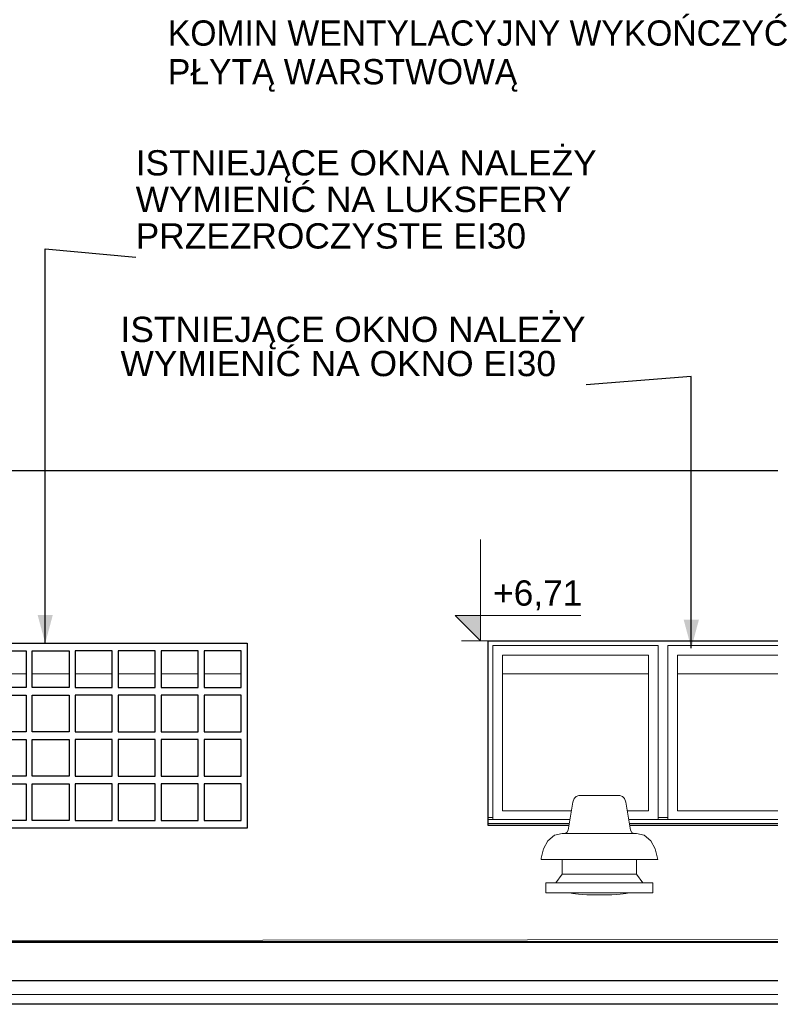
# Model space of a CAD drawing. Header units: centimetres. Extents: x -1412 to 8451, y -353 to 1224.
# Tile 16 of 24: x 2760 to 3146, y 557 to 1063. Entities that reach past the tile are written whole.
import ezdxf

# ---------------------------------------------------------------- set-up
doc = ezdxf.new("R2010")
doc.units = ezdxf.units.CM
doc.header["$MEASUREMENT"] = 0
for name, color, linetype, lineweight in [('0_Nr_pióra__11', 7, 'Continuous', 0), ('280-A Dachy Powłoki_Nr_pióra__13', 7, 'Continuous', 20), ('299-A Wymiary Opisy_Nr_pióra__11', 7, 'Continuous', 0), ('420-K Ściany_Nr_pióra__13', 7, 'Continuous', 25), ('450-K Belki_Nr_pióra__13', 7, 'Continuous', 25), ('520-I Went_Klim_Nr_pióra__12', 7, 'Continuous', 13), ('530 - Rynny i rury spustowe_Nr_pióra__4', 7, 'Continuous', 20), ('Nowe_199-Z Wymiary i opisy_Nr_pióra__235', 5, 'Continuous', 0), ('Nowe_Okna Archicada_Nr_pióra__13', 7, 'Continuous', 25), ('Nowe_Okna Archicada_Nr_pióra__3', 7, 'Continuous', 20)]:
    doc.layers.add(name, color=color, linetype=linetype, lineweight=lineweight)
for name, color, linetype in [('280-A Dachy Powłoki', 7, 'Continuous'), ('299-A Wymiary Opisy', 7, 'Continuous'), ('420-K Ściany', 7, 'Continuous'), ('520-I Went_Klim', 7, 'Continuous'), ('530 - Rynny i rury spustowe', 7, 'Continuous'), ('Nowe_Okna Archicada', 7, 'Continuous')]:
    doc.layers.add(name, color=color, linetype=linetype)
doc.layers.add('280-A Dachy Powłoki_Nr_pióra__92', color=7, linetype='Continuous', lineweight=20, true_color=0xdfdfdf)
doc.layers.add('Nowe_Okna Archicada_Nr_pióra__43', color=7, linetype='Continuous', lineweight=20, true_color=0xb66956)
doc.styles.add('STYL_AUTOMATYCZNY_1', font='arial.ttf')
doc.dimstyles.new('STYL_AUTOMATYCZNY__3', dxfattribs={"dimtxt": 0.18, "dimasz": 14.592, "dimexe": 0.18, "dimexo": 0.0625, "dimgap": 0, "dimtad": 0, "dimtih": 1, "dimtoh": 1, "dimdec": 4, "dimzin": 0, "dimdsep": 46, "dimcen": 0.09, "dimadec": 0, "dimazin": 0, "dimtfac": 1, "dimtdec": 4, "dimtmove": 0, "dimatfit": 3, "dimldrblk": 'ARROWHEAD_5', "dimfxl": 0, "dimtolj": 1, "dimtzin": 0, "dimarcsym": 0})

# ---------------------------------------------------------------- blocks, each defined once
blk = doc.blocks.new('ElemPrzekroju_100_2', base_point=(4814.55, 72.46))
at = {"layer": '420-K Ściany_Nr_pióra__13', "color": 7, "linetype": 'Continuous', "lineweight": 25}
blk.add_line((3187.41, 831.13), (2695.18, 831.13), dxfattribs=at)
blk = doc.blocks.new('ElemPrzekroju_101_2', base_point=(4814.55, 72.46))
at = {"layer": '280-A Dachy Powłoki_Nr_pióra__13', "color": 7, "linetype": 'Continuous', "lineweight": 25}
blk.add_line((1807.83, 589.16), (4754.62, 589.16), dxfattribs=at)
blk = doc.blocks.new('ElemPrzekroju_118_2', base_point=(4814.55, 72.46))
at = {"layer": '280-A Dachy Powłoki_Nr_pióra__92', "color": 254, "linetype": 'Continuous', "lineweight": 20, "true_color": 0xdfdfdf}
for p, q in [((2763.32, 726.77), (2744.34, 726.77)), ((2785.43, 726.77), (2766.45, 726.77)), ((2807.54, 726.77), (2788.56, 726.77)), ((2829.65, 726.77), (2810.67, 726.77)), ((2851.76, 726.77), (2832.79, 726.77)), ((2873.87, 726.77), (2854.9, 726.77)), ((3083.4, 726.78), (3008.4, 726.78)), ((3173.4, 726.78), (3098.4, 726.78))]:
    blk.add_line(p, q, dxfattribs=at)
blk = doc.blocks.new('ElemPrzekroju_125_2', base_point=(4814.55, 72.46))
at = {"layer": '280-A Dachy Powłoki_Nr_pióra__92', "color": 254, "linetype": 'Continuous', "lineweight": 20, "true_color": 0xdfdfdf}
blk.add_line((4754.61, 592.22), (2369.47, 589.22), dxfattribs=at)
blk = doc.blocks.new('ElemPrzekroju_126_2', base_point=(4814.55, 72.46))
at = {"layer": '530 - Rynny i rury spustowe_Nr_pióra__4', "color": 7, "linetype": 'Continuous', "lineweight": 20}
for p, q in [((4756.41, 568.85), (1807.9, 568.85)), ((4479.23, 561.85), (2081.35, 561.85))]:
    blk.add_line(p, q, dxfattribs=at)
blk = doc.blocks.new('ElemPrzekroju_127_2', base_point=(4814.55, 72.46))
at = {"layer": '420-K Ściany_Nr_pióra__13', "color": 7, "linetype": 'Continuous', "lineweight": 25}
blk.add_line((4479.23, 556.8), (2081.35, 556.8), dxfattribs=at)
blk = doc.blocks.new('ElemPrzekroju_138_2', base_point=(4814.55, 72.46))
at = {"layer": 'Nowe_Okna Archicada_Nr_pióra__13', "color": 7, "linetype": 'Continuous', "lineweight": 25}
for p, q in [((3000.92, 648.81), (3000.92, 743.81)), ((3000.92, 743.81), (3180.92, 743.81)), ((3180.92, 743.81), (3180.92, 651.81)), ((3042.49, 648.81), (3000.92, 648.81)), ((3180.92, 648.81), (3073.84, 648.81)), ((3180.92, 649.81), (3180.92, 648.81))]:
    blk.add_line(p, q, dxfattribs=at)
at = {"layer": 'Nowe_Okna Archicada_Nr_pióra__3', "color": 7, "linetype": 'Continuous', "lineweight": 20}
for p, q in [((3003.4, 736.31), (3003.4, 741.31)), ((3003.4, 741.31), (3088.4, 741.31)), ((3003.4, 741.31), (3003.4, 738.81)), ((3088.4, 741.31), (3088.4, 736.31)), ((3093.4, 736.31), (3093.4, 741.31)), ((3093.4, 741.31), (3178.4, 741.31)), ((3093.4, 741.31), (3093.4, 738.81)), ((3178.4, 741.31), (3178.4, 736.31)), ((3180.9, 743.81), (3180.9, 738.81)), ((3003.4, 738.81), (3003.4, 653.81)), ((3003.4, 656.31), (3003.4, 736.31)), ((3008.4, 736.31), (3008.4, 656.31)), ((3083.4, 736.31), (3008.4, 736.31)), ((3083.39, 656.31), (3083.39, 736.31)), ((3083.4, 656.31), (3083.4, 736.31)), ((3088.4, 736.31), (3088.4, 656.31)), ((3093.4, 738.81), (3093.4, 653.81)), ((3093.4, 656.31), (3093.4, 736.31)), ((3098.4, 736.31), (3098.4, 656.31)), ((3173.4, 736.31), (3098.4, 736.31)), ((3173.39, 656.31), (3173.39, 736.31)), ((3173.4, 656.31), (3173.4, 736.31)), ((3178.4, 736.31), (3178.4, 656.31)), ((3180.9, 738.81), (3180.9, 653.81)), ((3003.4, 651.81), (3003.4, 656.31)), ((3003.4, 653.81), (3003.4, 652.81)), ((3008.4, 656.31), (3043.75, 656.31)), ((3072.58, 656.31), (3083.4, 656.31)), ((3088.4, 656.31), (3088.4, 651.81)), ((3093.4, 651.81), (3093.4, 656.31)), ((3093.4, 653.81), (3093.4, 652.81)), ((3098.4, 656.31), (3173.4, 656.31)), ((3178.4, 656.31), (3178.4, 651.81)), ((3180.9, 653.81), (3180.9, 652.81)), ((3003.4, 652.81), (3000.92, 652.81)), ((3000.92, 651.81), (3000.92, 649.81)), ((3043, 651.81), (3000.92, 651.81)), ((3000.92, 649.81), (3000.92, 650.81)), ((3042.66, 649.81), (3000.92, 649.81)), ((3180.92, 651.81), (3073.34, 651.81)), ((3180.92, 649.81), (3073.67, 649.81)), ((3093.4, 652.81), (3088.4, 652.81)), ((3180.9, 652.81), (3178.4, 652.81)), ((3180.9, 652.81), (3180.9, 651.81)), ((3180.9, 649.81), (3180.9, 648.81)), ((3180.92, 651.81), (3180.92, 649.81))]:
    blk.add_line(p, q, dxfattribs=at)
at = {"layer": 'Nowe_Okna Archicada_Nr_pióra__43', "color": 13, "linetype": 'Continuous', "lineweight": 20, "true_color": 0xb66956}
for p, q in [((3083.4, 736.31), (3083.4, 656.31)), ((3083.4, 736.31), (3083.4, 656.31)), ((3173.4, 736.31), (3173.4, 656.31)), ((3173.4, 736.31), (3173.4, 656.31))]:
    blk.add_line(p, q, dxfattribs=at)
blk = doc.blocks.new('ElemPrzekroju_159_2', base_point=(4814.55, 72.46))
at = {"layer": '0_Nr_pióra__11', "color": 7, "linetype": 'Continuous', "lineweight": 0}
for p, q in [((3043.62, 614.03), (3043.28, 614.2)), ((3044.51, 613.82), (3043.62, 614.03)), ((3045.82, 613.62), (3044.51, 613.82)), ((3047.5, 613.44), (3045.82, 613.62)), ((3049.51, 613.3), (3047.5, 613.44)), ((3051.78, 613.18), (3049.51, 613.3)), ((3054.25, 613.1), (3051.78, 613.18)), ((3056.83, 613.06), (3054.25, 613.1)), ((3058.15, 613.06), (3056.83, 613.06)), ((3059.46, 613.06), (3058.15, 613.06)), ((3062.04, 613.1), (3059.46, 613.06)), ((3064.51, 613.18), (3062.04, 613.1)), ((3066.79, 613.3), (3064.51, 613.18)), ((3068.8, 613.44), (3066.79, 613.3)), ((3070.49, 613.62), (3068.8, 613.44)), ((3071.8, 613.82), (3070.49, 613.62)), ((3072.7, 614.03), (3071.8, 613.82)), ((3073.05, 614.2), (3072.7, 614.03))]:
    blk.add_line(p, q, dxfattribs=at)
blk = doc.blocks.new('ElemPrzekroju_171_2', base_point=(4814.55, 72.46))
at = {"layer": 'Nowe_Okna Archicada_Nr_pióra__13', "color": 7, "linetype": 'Continuous', "lineweight": 25}
for p, q in [((2697.03, 647.46), (2697.03, 742.46)), ((2697.03, 742.46), (2877.03, 742.46)), ((2877.01, 742.46), (2877.01, 647.46)), ((2877.03, 742.46), (2877.03, 647.46)), ((2700.12, 719.66), (2700.12, 738.66)), ((2700.12, 738.66), (2719.12, 738.66)), ((2719.1, 738.66), (2719.1, 719.66)), ((2719.12, 738.66), (2719.12, 719.66)), ((2722.23, 719.66), (2722.23, 738.66)), ((2722.23, 738.66), (2741.23, 738.66)), ((2741.21, 738.66), (2741.21, 719.66)), ((2741.23, 738.66), (2741.23, 719.66)), ((2744.34, 719.66), (2744.34, 738.66)), ((2744.34, 738.66), (2763.34, 738.66)), ((2763.32, 738.66), (2763.32, 719.66)), ((2763.34, 738.66), (2763.34, 719.66)), ((2766.45, 719.66), (2766.45, 738.66)), ((2766.45, 738.66), (2785.45, 738.66)), ((2785.43, 738.66), (2785.43, 719.66)), ((2785.45, 738.66), (2785.45, 719.66)), ((2807.56, 738.66), (2788.56, 738.66)), ((2788.56, 738.66), (2788.56, 719.66)), ((2807.54, 719.66), (2807.54, 738.66)), ((2807.56, 719.66), (2807.56, 738.66)), ((2829.67, 738.66), (2810.67, 738.66)), ((2810.67, 738.66), (2810.67, 719.66)), ((2829.65, 719.66), (2829.65, 738.66)), ((2829.67, 719.66), (2829.67, 738.66)), ((2851.79, 738.66), (2832.79, 738.66)), ((2832.79, 738.66), (2832.79, 719.66)), ((2851.76, 719.66), (2851.76, 738.66)), ((2851.79, 719.66), (2851.79, 738.66)), ((2873.9, 738.66), (2854.9, 738.66)), ((2854.9, 738.66), (2854.9, 719.66)), ((2873.87, 719.66), (2873.87, 738.66)), ((2873.9, 719.66), (2873.9, 738.66)), ((2719.12, 719.66), (2700.12, 719.66)), ((2741.23, 719.66), (2722.23, 719.66)), ((2763.34, 719.66), (2744.34, 719.66)), ((2785.45, 719.66), (2766.45, 719.66)), ((2788.56, 719.66), (2807.56, 719.66)), ((2810.67, 719.66), (2829.67, 719.66)), ((2832.79, 719.66), (2851.79, 719.66)), ((2854.9, 719.66), (2873.9, 719.66)), ((2700.12, 696.86), (2700.12, 715.86)), ((2700.12, 715.86), (2719.12, 715.86)), ((2719.1, 715.86), (2719.1, 696.86)), ((2719.12, 715.86), (2719.12, 696.86)), ((2722.23, 696.86), (2722.23, 715.86)), ((2722.23, 715.86), (2741.23, 715.86)), ((2741.21, 715.86), (2741.21, 696.86)), ((2741.23, 715.86), (2741.23, 696.86)), ((2744.34, 696.86), (2744.34, 715.86)), ((2744.34, 715.86), (2763.34, 715.86)), ((2763.32, 715.86), (2763.32, 696.86)), ((2763.34, 715.86), (2763.34, 696.86)), ((2766.45, 696.86), (2766.45, 715.86)), ((2766.45, 715.86), (2785.45, 715.86)), ((2785.43, 715.86), (2785.43, 696.86)), ((2785.45, 715.86), (2785.45, 696.86)), ((2807.56, 715.86), (2788.56, 715.86)), ((2788.56, 715.86), (2788.56, 696.86)), ((2807.54, 696.86), (2807.54, 715.86)), ((2807.56, 696.86), (2807.56, 715.86)), ((2829.67, 715.86), (2810.67, 715.86)), ((2810.67, 715.86), (2810.67, 696.86)), ((2829.65, 696.86), (2829.65, 715.86)), ((2829.67, 696.86), (2829.67, 715.86)), ((2851.79, 715.86), (2832.79, 715.86)), ((2832.79, 715.86), (2832.79, 696.86)), ((2851.76, 696.86), (2851.76, 715.86)), ((2851.79, 696.86), (2851.79, 715.86)), ((2873.9, 715.86), (2854.9, 715.86)), ((2854.9, 715.86), (2854.9, 696.86)), ((2873.87, 696.86), (2873.87, 715.86)), ((2873.9, 696.86), (2873.9, 715.86)), ((2719.12, 696.86), (2700.12, 696.86)), ((2741.23, 696.86), (2722.23, 696.86)), ((2763.34, 696.86), (2744.34, 696.86)), ((2785.45, 696.86), (2766.45, 696.86)), ((2788.56, 696.86), (2807.56, 696.86)), ((2810.67, 696.86), (2829.67, 696.86)), ((2832.79, 696.86), (2851.79, 696.86)), ((2854.9, 696.86), (2873.9, 696.86)), ((2700.12, 674.06), (2700.12, 693.06)), ((2700.12, 693.06), (2719.12, 693.06)), ((2719.1, 693.06), (2719.1, 674.06)), ((2719.12, 693.06), (2719.12, 674.06)), ((2722.23, 674.06), (2722.23, 693.06)), ((2722.23, 693.06), (2741.23, 693.06)), ((2741.21, 693.06), (2741.21, 674.06)), ((2741.23, 693.06), (2741.23, 674.06)), ((2744.34, 674.06), (2744.34, 693.06)), ((2744.34, 693.06), (2763.34, 693.06)), ((2763.32, 693.06), (2763.32, 674.06)), ((2763.34, 693.06), (2763.34, 674.06)), ((2766.45, 674.06), (2766.45, 693.06)), ((2766.45, 693.06), (2785.45, 693.06)), ((2785.43, 693.06), (2785.43, 674.06)), ((2785.45, 693.06), (2785.45, 674.06)), ((2807.56, 693.06), (2788.56, 693.06)), ((2788.56, 693.06), (2788.56, 674.06)), ((2807.54, 674.06), (2807.54, 693.06)), ((2807.56, 674.06), (2807.56, 693.06)), ((2829.67, 693.06), (2810.67, 693.06)), ((2810.67, 693.06), (2810.67, 674.06)), ((2829.65, 674.06), (2829.65, 693.06)), ((2829.67, 674.06), (2829.67, 693.06)), ((2851.79, 693.06), (2832.79, 693.06)), ((2832.79, 693.06), (2832.79, 674.06)), ((2851.76, 674.06), (2851.76, 693.06)), ((2851.79, 674.06), (2851.79, 693.06)), ((2873.9, 693.06), (2854.9, 693.06)), ((2854.9, 693.06), (2854.9, 674.06)), ((2873.87, 674.06), (2873.87, 693.06)), ((2873.9, 674.06), (2873.9, 693.06)), ((2719.12, 674.06), (2700.12, 674.06)), ((2741.23, 674.06), (2722.23, 674.06)), ((2763.34, 674.06), (2744.34, 674.06)), ((2785.45, 674.06), (2766.45, 674.06)), ((2788.56, 674.06), (2807.56, 674.06)), ((2810.67, 674.06), (2829.67, 674.06)), ((2832.79, 674.06), (2851.79, 674.06)), ((2854.9, 674.06), (2873.9, 674.06)), ((2700.12, 651.26), (2700.12, 670.26)), ((2700.12, 670.26), (2719.12, 670.26)), ((2719.1, 670.26), (2719.1, 651.26)), ((2719.12, 670.26), (2719.12, 651.26)), ((2722.23, 651.26), (2722.23, 670.26)), ((2722.23, 670.26), (2741.23, 670.26)), ((2741.21, 670.26), (2741.21, 651.26)), ((2741.23, 670.26), (2741.23, 651.26)), ((2744.34, 651.26), (2744.34, 670.26)), ((2744.34, 670.26), (2763.34, 670.26)), ((2763.32, 670.26), (2763.32, 651.26)), ((2763.34, 670.26), (2763.34, 651.26)), ((2766.45, 651.26), (2766.45, 670.26)), ((2766.45, 670.26), (2785.45, 670.26)), ((2785.43, 670.26), (2785.43, 651.26)), ((2785.45, 670.26), (2785.45, 651.26)), ((2807.56, 670.26), (2788.56, 670.26)), ((2788.56, 670.26), (2788.56, 651.26)), ((2807.54, 651.26), (2807.54, 670.26)), ((2807.56, 651.26), (2807.56, 670.26)), ((2829.67, 670.26), (2810.67, 670.26)), ((2810.67, 670.26), (2810.67, 651.26)), ((2829.65, 651.26), (2829.65, 670.26)), ((2829.67, 651.26), (2829.67, 670.26)), ((2851.79, 670.26), (2832.79, 670.26)), ((2832.79, 670.26), (2832.79, 651.26)), ((2851.76, 651.26), (2851.76, 670.26)), ((2851.79, 651.26), (2851.79, 670.26)), ((2873.9, 670.26), (2854.9, 670.26)), ((2854.9, 670.26), (2854.9, 651.26)), ((2873.87, 651.26), (2873.87, 670.26)), ((2873.9, 651.26), (2873.9, 670.26)), ((2719.12, 651.26), (2700.12, 651.26)), ((2741.23, 651.26), (2722.23, 651.26)), ((2763.34, 651.26), (2744.34, 651.26)), ((2785.45, 651.26), (2766.45, 651.26)), ((2788.56, 651.26), (2807.56, 651.26)), ((2810.67, 651.26), (2829.67, 651.26)), ((2832.79, 651.26), (2851.79, 651.26)), ((2854.9, 651.26), (2873.9, 651.26)), ((2877.03, 647.46), (2697.03, 647.46))]:
    blk.add_line(p, q, dxfattribs=at)
blk = doc.blocks.new('Wymiary_13_2', base_point=(2996.99, 743.81))
at = {"layer": '299-A Wymiary Opisy_Nr_pióra__11', "linetype": 'Continuous', "lineweight": 0}
blk.add_hatch(color=7, dxfattribs=at).paths.add_polyline_path([(2996.99, 743.81), (2996.99, 756.81), (2983.99, 756.81)])
at = {"layer": '299-A Wymiary Opisy_Nr_pióra__11', "color": 7, "linetype": 'Continuous', "lineweight": 0}
for p, q in [((2996.99, 743.81), (2996.99, 795.81)), ((2996.99, 743.81), (2983.99, 756.81)), ((2983.99, 756.81), (2996.99, 756.81)), ((2996.99, 756.81), (3048.6, 756.81)), ((2996.99, 743.81), (2987.24, 743.81)), ((2996.99, 743.81), (3006.74, 743.81))]:
    blk.add_line(p, q, dxfattribs=at)
at = {"layer": '299-A Wymiary Opisy_Nr_pióra__11', "color": 7, "lineweight": 0, "insert": (3003.49, 759.41), "char_height": 13, "attachment_point": 7, "style": 'STYL_AUTOMATYCZNY_1'}
blk.add_mtext('\\A1;{\\pql;\\fArial|b0|i0|c238|p0;\\W1.000000;+6,71}', dxfattribs=at)
blk = doc.blocks.new('ARROWHEAD_5')
at = {"linetype": 'Continuous', "lineweight": 0}
blk.add_hatch(color=0, dxfattribs=at).paths.add_polyline_path([(-1, 0.2679), (0, 0), (-1, -0.2679)])
at = {"color": 0, "linetype": 'Continuous', "lineweight": 0}
blk.add_line((0, 0), (-1, 0), dxfattribs=at)
blk = doc.blocks.new('ElemPrzekroju_229_2', base_point=(4814.55, 72.46))
at = {"layer": '520-I Went_Klim_Nr_pióra__12', "color": 7, "linetype": 'Continuous', "lineweight": 13}
for p, q in [((3046.21, 663.72), (3045.16, 662.57)), ((3047.68, 664.2), (3046.21, 663.72)), ((3047.68, 664.2), (3048.04, 664.2)), ((3048.04, 664.2), (3049.09, 664.2)), ((3049.09, 664.2), (3050.75, 664.2)), ((3050.75, 664.2), (3052.92, 664.2)), ((3052.92, 664.2), (3055.45, 664.2)), ((3055.45, 664.2), (3058.17, 664.2)), ((3058.17, 664.2), (3060.88, 664.2)), ((3060.88, 664.2), (3063.41, 664.2)), ((3063.41, 664.2), (3065.58, 664.2)), ((3065.58, 664.2), (3067.25, 664.2)), ((3067.25, 664.2), (3068.3, 664.2)), ((3068.3, 664.2), (3068.65, 664.2)), ((3068.65, 664.2), (3070.12, 663.72)), ((3070.12, 663.72), (3071.18, 662.57)), ((3044.49, 660.71), (3042.1, 646.44)), ((3045.16, 662.57), (3044.49, 660.71)), ((3071.18, 662.57), (3071.84, 660.71)), ((3071.84, 660.71), (3074.24, 646.44)), ((3035.15, 643.7), (3031.74, 640.83)), ((3039.08, 644.7), (3035.15, 643.7)), ((3039.08, 644.7), (3039.73, 644.7)), ((3039.73, 644.7), (3041.63, 644.7)), ((3041.52, 645.19), (3040.5, 644.7)), ((3042.1, 646.44), (3041.52, 645.19)), ((3041.63, 644.7), (3044.67, 644.7)), ((3044.67, 644.7), (3048.62, 644.7)), ((3048.62, 644.7), (3053.23, 644.7)), ((3053.23, 644.7), (3058.17, 644.7)), ((3058.17, 644.7), (3063.11, 644.7)), ((3063.11, 644.7), (3067.71, 644.7)), ((3067.71, 644.7), (3071.67, 644.7)), ((3071.67, 644.7), (3074.7, 644.7)), ((3074.24, 646.44), (3074.81, 645.19)), ((3074.7, 644.7), (3076.61, 644.7)), ((3074.81, 645.19), (3075.83, 644.7)), ((3076.61, 644.7), (3077.26, 644.7)), ((3077.26, 644.7), (3081.19, 643.7)), ((3081.19, 643.7), (3084.6, 640.83)), ((3031.74, 640.83), (3029.43, 636.8)), ((3084.6, 640.83), (3086.9, 636.8)), ((3029.43, 636.8), (3028.24, 631.94)), ((3086.9, 636.8), (3088.1, 631.94)), ((3028.24, 631.94), (3028.17, 631.2)), ((3028.17, 631.2), (3029.19, 631.2)), ((3029.19, 631.2), (3032.19, 631.2)), ((3032.19, 631.2), (3036.95, 631.2)), ((3036.95, 631.2), (3043.17, 631.2)), ((3039.08, 631.2), (3039.08, 623.7)), ((3043.17, 631.2), (3050.4, 631.2)), ((3050.4, 631.2), (3058.17, 631.2)), ((3058.17, 631.2), (3065.93, 631.2)), ((3065.93, 631.2), (3073.17, 631.2)), ((3073.17, 631.2), (3079.38, 631.2)), ((3077.26, 631.2), (3077.26, 623.7)), ((3079.38, 631.2), (3084.15, 631.2)), ((3084.15, 631.2), (3087.15, 631.2)), ((3087.15, 631.2), (3088.17, 631.2)), ((3088.1, 631.94), (3088.17, 631.2)), ((3039.08, 623.7), (3035.8, 619.2)), ((3039.08, 623.7), (3039.73, 623.7)), ((3039.73, 623.7), (3041.63, 623.7)), ((3041.63, 623.7), (3044.67, 623.7)), ((3044.67, 623.7), (3048.62, 623.7)), ((3048.62, 623.7), (3053.23, 623.7)), ((3053.23, 623.7), (3058.17, 623.7)), ((3058.17, 623.7), (3063.11, 623.7)), ((3063.11, 623.7), (3067.71, 623.7)), ((3067.71, 623.7), (3071.67, 623.7)), ((3071.67, 623.7), (3074.7, 623.7)), ((3074.7, 623.7), (3076.61, 623.7)), ((3076.61, 623.7), (3077.26, 623.7)), ((3077.26, 623.7), (3080.53, 619.2)), ((3030.67, 619.2), (3085.67, 619.2)), ((3030.67, 614.2), (3030.67, 619.2)), ((3085.67, 614.2), (3085.67, 619.2)), ((3030.67, 614.2), (3085.67, 614.2))]:
    blk.add_line(p, q, dxfattribs=at)

msp = doc.modelspace()

# ---------------------------------------------------------------- linework, layer by layer
at = {"layer": '450-K Belki_Nr_pióra__13', "color": 7, "linetype": 'Continuous', "lineweight": 25}
for p, q in [((4756.41, 588.53), (1807.7, 588.53)), ((4756.41, 568.85), (1807.7, 568.85))]:
    msp.add_line(p, q, dxfattribs=at)

# ---------------------------------------------------------------- block references
at = {"lineweight": 0}
msp.add_blockref('ElemPrzekroju_159_2', (4814.55, 72.46), dxfattribs=at)
at = {"layer": '280-A Dachy Powłoki', "lineweight": 0}
for name in ['ElemPrzekroju_118_2', 'ElemPrzekroju_101_2', 'ElemPrzekroju_125_2']:
    msp.add_blockref(name, (4814.55, 72.46), dxfattribs=at)
at = {"layer": '299-A Wymiary Opisy', "color": 7, "linetype": 'Continuous', "lineweight": 0}
msp.add_blockref('Wymiary_13_2', (2996.99, 743.81), dxfattribs=at)
at = {"layer": '420-K Ściany', "lineweight": 0}
for name in ['ElemPrzekroju_100_2', 'ElemPrzekroju_127_2']:
    msp.add_blockref(name, (4814.55, 72.46), dxfattribs=at)
at = {"layer": '520-I Went_Klim', "lineweight": 0}
msp.add_blockref('ElemPrzekroju_229_2', (4814.55, 72.46), dxfattribs=at)
at = {"layer": '530 - Rynny i rury spustowe', "lineweight": 0}
msp.add_blockref('ElemPrzekroju_126_2', (4814.55, 72.46), dxfattribs=at)
at = {"layer": 'Nowe_Okna Archicada', "lineweight": 0}
for name in ['ElemPrzekroju_171_2', 'ElemPrzekroju_138_2']:
    msp.add_blockref(name, (4814.55, 72.46), dxfattribs=at)

# ---------------------------------------------------------------- texts
at = {"layer": 'Nowe_199-Z Wymiary i opisy_Nr_pióra__235', "color": 5, "linetype": 'Continuous', "lineweight": 0, "char_height": 13, "attachment_point": 7, "style": 'STYL_AUTOMATYCZNY_1'}
for s, insert, line_spacing_factor in [('\\A1;{\\pql;\\fArial|b0|i0|c238|p0;\\W1.000000;KOMIN WENTYLACYJNY WYKOŃCZYĆ\\P\\pql;\\fArial|b0|i0|c238|p0;\\W1.000000;PŁYTĄ WARSTWOWĄ}', (2836.17, 1026.07), 0.91829), ('\\A1;{\\pql;\\fArial|b0|i0|c238|p0;\\W1.000000;ISTNIEJĄCE OKNA NALEŻY \\P\\pql;\\fArial|b0|i0|c238|p0;\\W1.000000;WYMIENIĆ NA LUKSFERY\\P\\pql;\\fArial|b0|i0|c238|p0;\\W1.000000;PRZEZROCZYSTE EI\\fArial|b0|i0|c238|p0;\\W1.000000;3\\fArial|b0|i0|c238|p0;\\W1.000000;0}', (2819.68, 945.29), 0.867244), ('\\A1;{\\pql;\\fArial|b0|i0|c238|p0;\\W1.000000;ISTNIEJĄCE OKN\\fArial|b0|i0|c238|p0;\\W1.000000;O\\fArial|b0|i0|c238|p0;\\W1.000000; NALEŻY \\P\\pql;\\fArial|b0|i0|c238|p0;\\W1.000000;WYMIENIĆ NA \\fArial|b0|i0|c238|p0;\\W1.000000;OKNO \\fArial|b0|i0|c238|p0;\\W1.000000;EI30}', (2811.88, 879.66), 0.809893)]:
    msp.add_mtext(s, dxfattribs=dict(at, insert=insert, line_spacing_factor=line_spacing_factor))

# ---------------------------------------------------------------- leaders
at = {"layer": 'Nowe_199-Z Wymiary i opisy_Nr_pióra__235', "color": 5, "linetype": 'Continuous', "lineweight": 0, "annotation_type": 0, "has_hookline": 1}
for points, hookline_direction, text_width in [([(3212.32, 825.73), (3212.32, 1026.07), (3164.71, 1029.81)], 1, 332.71), ([(2773.15, 742.46), (2773.15, 945.29), (2819.68, 941.06)], 0, 235.14), ([(3105.45, 739.96), (3105.45, 879.66), (3051.3, 875.43)], 1, 237.16)]:
    msp.add_leader(points, dimstyle='STYL_AUTOMATYCZNY__3', dxfattribs=dict(at, hookline_direction=hookline_direction, text_width=text_width))

doc.saveas('drawing.dxf')
